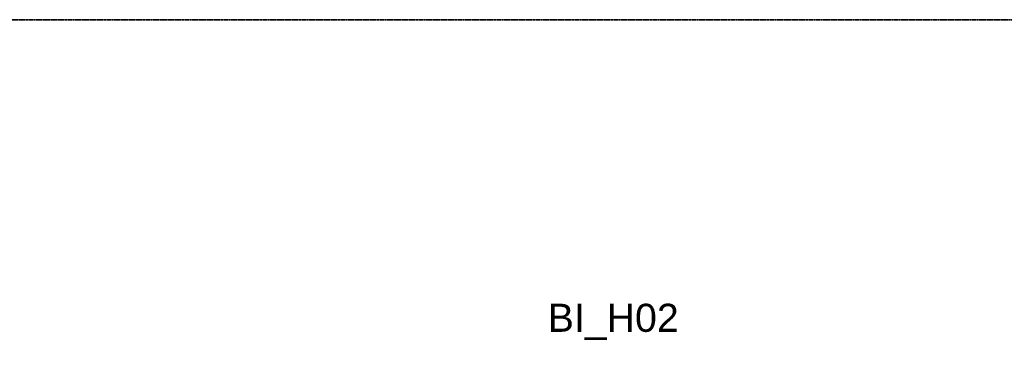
# Model space of a CAD drawing. Extents: x 0 to 92550, y 0 to 59400.
# Tile 21 of 87: x 28369 to 33620, y 29337 to 31075. Entities that reach past the tile are written whole.
import ezdxf
from ezdxf.xclip import XClip

# ---------------------------------------------------------------- set-up
doc = ezdxf.new("R2010")
doc.units = 0
doc.header["$MEASUREMENT"] = 0
doc.header["$XCLIPFRAME"] = 0
doc.linetypes.add('Streep-streepje', pattern=[1300, 1000, -100, 100, -100])
doc.layers.add('ZZ 22 Binnenwand metal stud', color=7, linetype='Continuous')
doc.layers.add('ZZ Markers doorsnede', color=7, linetype='Continuous')
doc.styles.add('GENERATED_STYLE_1', font='arial.ttf')

# ---------------------------------------------------------------- blocks, each defined once
blk = doc.blocks.new('Drawing_1_1', base_point=(5738.9, 6500))
at = {"layer": 'ZZ Markers doorsnede', "color": 7, "linetype": 'Streep-streepje', "lineweight": 35, "ltscale": 0.01}
blk.add_line((7888.9, 31075), (62138.9, 31075), dxfattribs=at)
at = {"layer": 'ZZ 22 Binnenwand metal stud', "color": 7, "linetype": 'Continuous', "lineweight": 5, "insert": (31184.8, 29365.5), "char_height": 150, "attachment_point": 7, "style": 'GENERATED_STYLE_1'}
blk.add_mtext('\\A1;{\\pql;\\fArial|b0|i0|c0|p0;\\W1.000000;BI_H02}', dxfattribs=at)

msp = doc.modelspace()

# ---------------------------------------------------------------- block references
at = {"color": 7, "linetype": 'Continuous', "lineweight": 25, "ltscale": 0.01}
ref = msp.add_blockref('Drawing_1_1', (5738.9, 6500), dxfattribs=at)
XClip(ref).set_block_clipping_path([(1000, 1000), (66950, 58400)])

doc.saveas('drawing.dxf')
